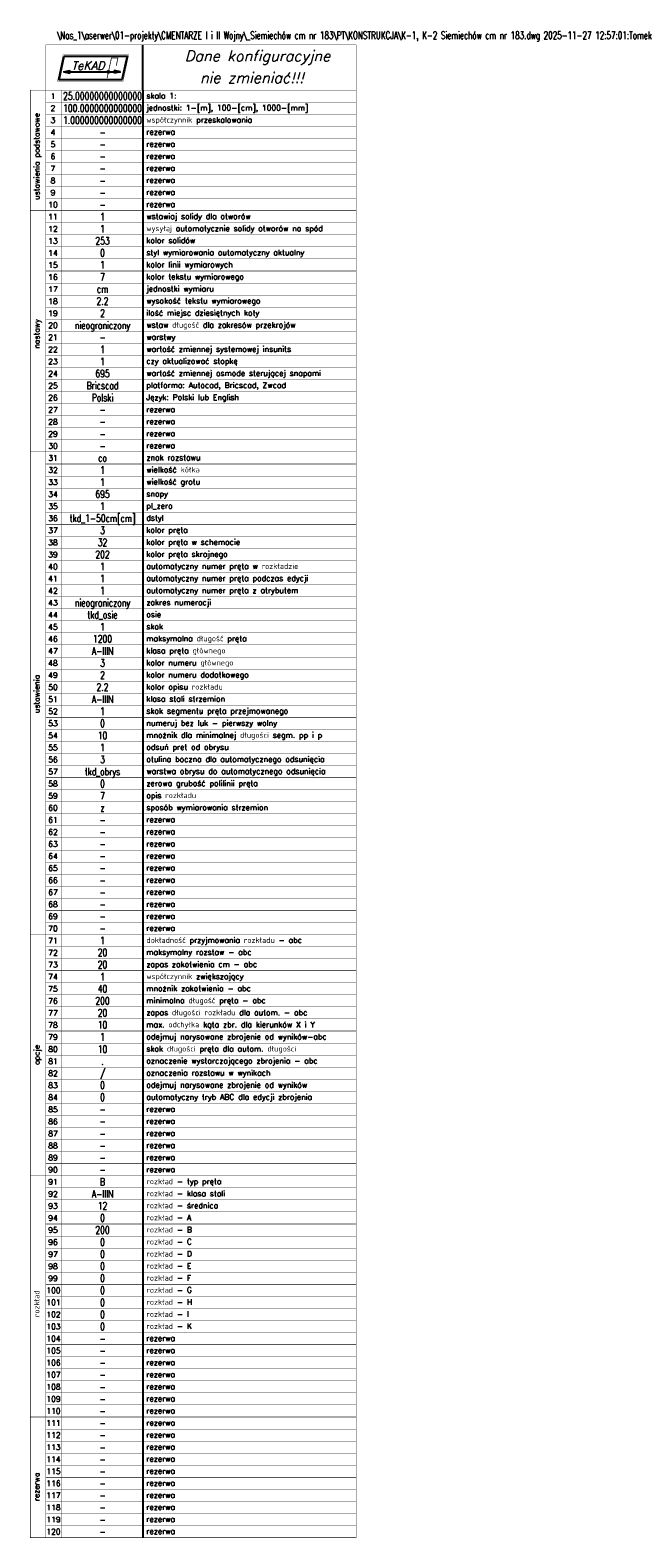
# Model space of a CAD drawing. Header units: millimetres. Extents: x -8 to 14965326, y -810 to 11054951.
# Tile 2 of 72: x 7507561 to 7507881, y 5552681 to 5553492. Entities that reach past the tile are written whole.
import ezdxf
from ezdxf.enums import TextEntityAlignment as Align

# ---------------------------------------------------------------- set-up
doc = ezdxf.new("R2010")
doc.units = ezdxf.units.MM
doc.header["$LTSCALE"] = 0.5
doc.header["$MEASUREMENT"] = 0
doc.layers.add('tkd_pomoce', color=7, linetype='CONTINUOUS')
doc.layers.add('tkd_tekad_konfig', color=111, linetype='CONTINUOUS')
doc.styles.get("Standard").update_dxf_attribs({"font": 'simplex.shx', "width": 0.75})
doc.styles.add('TKD_1TXT', font='simplex.shx', dxfattribs={"width": 0.75, "height": 0.25})

# ---------------------------------------------------------------- blocks, each defined once
blk = doc.blocks.new('tekad_blok_ustawienia')
at = {"layer": 'tkd_tekad_konfig', "linetype": 'Continuous'}
h = blk.add_hatch(color=256, dxfattribs=at)
h.dxf.hatch_style = 1
h.paths.add_polyline_path([(1.301, -1.452), (1.301, -1.376), (0.946, -1.452)])
h.paths.add_polyline_path([(0.946, -1.452), (1.301, -1.527), (1.301, -1.452)])
h = blk.add_hatch(color=256, dxfattribs=at)
h.dxf.hatch_style = 1
h.paths.add_polyline_path([(3.667, -1.376), (3.667, -1.452), (4.022, -1.452)])
h.paths.add_polyline_path([(4.022, -1.452), (3.667, -1.452), (3.667, -1.527)])
at = {"layer": 'tkd_tekad_konfig', "color": 4, "linetype": 'Continuous'}
blk.add_line((5.217, -2.43), (5.217, 0), dxfattribs=at)
at = {"layer": 'tkd_tekad_konfig', "linetype": 'Continuous'}
for p, q in [((0.946, -1.452), (1.301, -1.376)), ((0.946, -1.452), (4.022, -1.452)), ((0.946, -1.452), (1.301, -1.527)), ((1.301, -1.376), (1.301, -1.527)), ((4.022, -1.452), (3.667, -1.376)), ((3.667, -1.376), (3.667, -1.527)), ((4.022, -1.452), (3.667, -1.527)), ((5.217, -47.833), (5.217, -48.481)), ((5.217, -48.481), (5.217, -49.13)), ((5.217, -49.13), (5.217, -49.779)), ((5.217, -49.779), (5.217, -50.427)), ((5.217, -50.427), (5.217, -51.076)), ((5.217, -51.076), (5.217, -51.724)), ((5.217, -51.724), (5.217, -52.373)), ((5.217, -52.373), (5.217, -53.022)), ((5.217, -53.022), (5.217, -53.67)), ((5.217, -53.67), (5.217, -54.319)), ((5.217, -54.319), (5.217, -54.967)), ((5.217, -54.967), (5.217, -55.616)), ((5.217, -55.616), (5.217, -56.265)), ((5.217, -56.265), (5.217, -56.913)), ((5.217, -56.913), (5.217, -57.562)), ((5.217, -57.562), (5.217, -58.211)), ((5.217, -58.211), (5.217, -58.859)), ((5.217, -58.859), (5.217, -59.508)), ((5.217, -59.508), (5.217, -60.156))]:
    blk.add_line(p, q, dxfattribs=at)
at = {"layer": 'tkd_tekad_konfig', "color": 1, "linetype": 'Continuous'}
for p, q in [((5.217, -2.43), (5.217, -3.078)), ((5.217, -3.078), (5.217, -3.727)), ((5.217, -3.727), (5.217, -4.375)), ((5.217, -4.375), (5.217, -5.024)), ((5.217, -5.024), (5.217, -5.673)), ((5.217, -5.673), (5.217, -6.321)), ((5.217, -6.321), (5.217, -6.97)), ((5.217, -6.97), (5.217, -7.619)), ((5.217, -7.619), (5.217, -8.267)), ((5.217, -8.267), (5.217, -8.916))]:
    blk.add_line(p, q, dxfattribs=at)
at = {"layer": 'tkd_tekad_konfig', "color": 3, "linetype": 'Continuous'}
for p, q in [((5.217, -8.916), (5.217, -9.564)), ((5.217, -9.564), (5.217, -10.213)), ((5.217, -10.213), (5.217, -10.862)), ((5.217, -10.862), (5.217, -11.51)), ((5.217, -11.51), (5.217, -12.159)), ((5.217, -12.159), (5.217, -12.807)), ((5.217, -12.807), (5.217, -13.456)), ((5.217, -13.456), (5.217, -14.105)), ((5.217, -14.105), (5.217, -14.753)), ((5.217, -14.753), (5.217, -15.402)), ((5.217, -15.402), (5.217, -16.051)), ((5.217, -16.051), (5.217, -16.699)), ((5.217, -16.699), (5.217, -17.348)), ((5.217, -17.348), (5.217, -17.996)), ((5.217, -17.996), (5.217, -18.645)), ((5.217, -18.645), (5.217, -19.294)), ((5.217, -19.294), (5.217, -19.942)), ((5.217, -19.942), (5.217, -20.591)), ((5.217, -20.591), (5.217, -21.239)), ((5.217, -21.239), (5.217, -21.888))]:
    blk.add_line(p, q, dxfattribs=at)
at = {"layer": 'tkd_tekad_konfig', "color": 5, "linetype": 'Continuous'}
for p, q in [((5.217, -21.888), (5.217, -22.537)), ((5.217, -22.537), (5.217, -23.185)), ((5.217, -23.185), (5.217, -23.834)), ((5.217, -23.834), (5.217, -24.483)), ((5.217, -24.483), (5.217, -25.131)), ((5.217, -25.131), (5.217, -25.78)), ((5.217, -25.78), (5.217, -26.428)), ((5.217, -26.428), (5.217, -27.077)), ((5.217, -27.077), (5.217, -27.726)), ((5.217, -27.726), (5.217, -28.374)), ((5.217, -28.374), (5.217, -29.023)), ((5.217, -29.023), (5.217, -29.671)), ((5.217, -29.671), (5.217, -30.32)), ((5.217, -30.32), (5.217, -30.969)), ((5.217, -30.969), (5.217, -31.617)), ((5.217, -31.617), (5.217, -32.266)), ((5.217, -32.266), (5.217, -32.915)), ((5.217, -32.915), (5.217, -33.563)), ((5.217, -33.563), (5.217, -34.212)), ((5.217, -34.212), (5.217, -34.86)), ((5.217, -34.86), (5.217, -35.509)), ((5.217, -35.509), (5.217, -36.158)), ((5.217, -36.158), (5.217, -36.806)), ((5.217, -36.806), (5.217, -37.455)), ((5.217, -37.455), (5.217, -38.103)), ((5.217, -38.103), (5.217, -38.752)), ((5.217, -38.752), (5.217, -39.401)), ((5.217, -39.401), (5.217, -40.049)), ((5.217, -40.049), (5.217, -40.698)), ((5.217, -40.698), (5.217, -41.347)), ((5.217, -41.347), (5.217, -41.995)), ((5.217, -41.995), (5.217, -42.644)), ((5.217, -42.644), (5.217, -43.292)), ((5.217, -43.292), (5.217, -43.941)), ((5.217, -43.941), (5.217, -44.59)), ((5.217, -44.59), (5.217, -45.238)), ((5.217, -45.238), (5.217, -45.887)), ((5.217, -45.887), (5.217, -46.535)), ((5.217, -46.535), (5.217, -47.184)), ((5.217, -47.184), (5.217, -47.833))]:
    blk.add_line(p, q, dxfattribs=at)
at = {"layer": 'tkd_tekad_konfig', "color": 2, "linetype": 'Continuous'}
for p, q in [((5.217, -60.156), (5.217, -60.805)), ((5.217, -60.805), (5.217, -61.454)), ((5.217, -61.454), (5.217, -62.102)), ((5.217, -62.102), (5.217, -62.751)), ((5.217, -62.751), (5.217, -63.399)), ((5.217, -63.399), (5.217, -64.048)), ((5.217, -64.048), (5.217, -64.697)), ((5.217, -64.697), (5.217, -65.345)), ((5.217, -65.345), (5.217, -65.994)), ((5.217, -65.994), (5.217, -66.643)), ((5.217, -66.643), (5.217, -73.129))]:
    blk.add_line(p, q, dxfattribs=at)
at = {"layer": 'tkd_tekad_konfig', "color": 6, "linetype": 'Continuous'}
blk.add_line((5.217, -73.129), (5.217, -80.263), dxfattribs=at)
at = {"layer": 'tkd_tekad_konfig', "color": 4, "linetype": 'Continuous', "const_width": 0.02}
blk.add_lwpolyline([(0, -2.43), (16.682, -2.43), (16.682, 0), (0, 0)], close=True, dxfattribs=at)
at = {"layer": 'tkd_tekad_konfig', "linetype": 'Continuous', "const_width": 0.02}
for points in [[(0.933, -0.538), (4.457, -0.538), (4.152, -1.957), (0.627, -1.957)], [(0, -47.833), (-0.83, -47.833), (-0.83, -60.805), (0, -60.805)], [(0.83, -48.481), (0, -48.481), (0, -47.833), (0.83, -47.833)], [(0.83, -47.833), (16.682, -47.833), (16.682, -48.481), (0.83, -48.481)], [(0.83, -49.13), (0, -49.13), (0, -48.481), (0.83, -48.481)], [(0.83, -48.481), (16.682, -48.481), (16.682, -49.13), (0.83, -49.13)], [(0.83, -49.779), (0, -49.779), (0, -49.13), (0.83, -49.13)], [(0.83, -49.13), (16.682, -49.13), (16.682, -49.779), (0.83, -49.779)], [(0.83, -50.427), (0, -50.427), (0, -49.779), (0.83, -49.779)], [(0.83, -49.779), (16.682, -49.779), (16.682, -50.427), (0.83, -50.427)], [(0.83, -51.076), (0, -51.076), (0, -50.427), (0.83, -50.427)], [(0.83, -51.724), (0, -51.724), (0, -51.076), (0.83, -51.076)], [(0.83, -50.427), (16.682, -50.427), (16.682, -51.076), (0.83, -51.076)], [(0.83, -51.076), (16.682, -51.076), (16.682, -51.724), (0.83, -51.724)], [(0.83, -52.373), (0, -52.373), (0, -51.724), (0.83, -51.724)], [(0.83, -51.724), (16.682, -51.724), (16.682, -52.373), (0.83, -52.373)], [(0.83, -53.022), (0, -53.022), (0, -52.373), (0.83, -52.373)], [(0.83, -52.373), (16.682, -52.373), (16.682, -53.022), (0.83, -53.022)], [(0.83, -53.67), (0, -53.67), (0, -53.022), (0.83, -53.022)], [(0.83, -53.022), (16.682, -53.022), (16.682, -53.67), (0.83, -53.67)], [(0.83, -54.319), (0, -54.319), (0, -53.67), (0.83, -53.67)], [(0.83, -54.967), (0, -54.967), (0, -54.319), (0.83, -54.319)], [(0.83, -53.67), (16.682, -53.67), (16.682, -54.319), (0.83, -54.319)], [(0.83, -54.319), (16.682, -54.319), (16.682, -54.967), (0.83, -54.967)], [(0.83, -55.616), (0, -55.616), (0, -54.967), (0.83, -54.967)], [(0.83, -54.967), (16.682, -54.967), (16.682, -55.616), (0.83, -55.616)], [(0.83, -56.265), (0, -56.265), (0, -55.616), (0.83, -55.616)], [(0.83, -55.616), (16.682, -55.616), (16.682, -56.265), (0.83, -56.265)], [(0.83, -56.913), (0, -56.913), (0, -56.265), (0.83, -56.265)], [(0.83, -56.265), (16.682, -56.265), (16.682, -56.913), (0.83, -56.913)], [(0.83, -57.562), (0, -57.562), (0, -56.913), (0.83, -56.913)], [(0.83, -58.211), (0, -58.211), (0, -57.562), (0.83, -57.562)], [(0.83, -56.913), (16.682, -56.913), (16.682, -57.562), (0.83, -57.562)], [(0.83, -57.562), (16.682, -57.562), (16.682, -58.211), (0.83, -58.211)], [(0.83, -58.859), (0, -58.859), (0, -58.211), (0.83, -58.211)], [(0.83, -58.211), (16.682, -58.211), (16.682, -58.859), (0.83, -58.859)], [(0.83, -59.508), (0, -59.508), (0, -58.859), (0.83, -58.859)], [(0.83, -58.859), (16.682, -58.859), (16.682, -59.508), (0.83, -59.508)], [(0.83, -60.156), (0, -60.156), (0, -59.508), (0.83, -59.508)], [(0.83, -59.508), (16.682, -59.508), (16.682, -60.156), (0.83, -60.156)], [(0.83, -60.805), (0, -60.805), (0, -60.156), (0.83, -60.156)], [(0.83, -60.156), (16.682, -60.156), (16.682, -60.805), (0.83, -60.805)]]:
    blk.add_lwpolyline(points, close=True, dxfattribs=at)
at = {"layer": 'tkd_tekad_konfig', "linetype": 'Continuous'}
blk.add_lwpolyline([(0.992, -0.611), (4.367, -0.611), (4.093, -1.883), (0.718, -1.883)], close=True, dxfattribs=at)
at = {"layer": 'tkd_tekad_konfig', "color": 3, "linetype": 'Continuous', "const_width": 0.04, "flags": 128}
blk.add_lwpolyline([(3.786, -1.126), (3.875, -0.71), (3.527, -0.71), (3.294, -1.791)], dxfattribs=at)
at = {"layer": 'tkd_tekad_konfig', "color": 4, "linetype": 'Continuous', "const_width": 0.04, "flags": 128}
blk.add_lwpolyline([(3.285, -1.452, 1), (3.45, -1.452, 1)], format="xyb", close=True, dxfattribs=at)
at = {"layer": 'tkd_tekad_konfig', "color": 1, "linetype": 'Continuous', "const_width": 0.02}
for points in [[(0, -2.43), (-0.83, -2.43), (-0.83, -8.916), (0, -8.916)], [(0.83, -3.078), (0, -3.078), (0, -2.43), (0.83, -2.43)], [(0.83, -2.43), (16.682, -2.43), (16.682, -3.078), (0.83, -3.078)], [(0.83, -3.727), (0, -3.727), (0, -3.078), (0.83, -3.078)], [(0.83, -3.078), (16.682, -3.078), (16.682, -3.727), (0.83, -3.727)], [(0.83, -4.375), (0, -4.375), (0, -3.727), (0.83, -3.727)], [(0.83, -3.727), (16.682, -3.727), (16.682, -4.375), (0.83, -4.375)], [(0.83, -5.024), (0, -5.024), (0, -4.375), (0.83, -4.375)], [(0.83, -4.375), (16.682, -4.375), (16.682, -5.024), (0.83, -5.024)], [(0.83, -5.673), (0, -5.673), (0, -5.024), (0.83, -5.024)], [(0.83, -6.321), (0, -6.321), (0, -5.673), (0.83, -5.673)], [(0.83, -5.024), (16.682, -5.024), (16.682, -5.673), (0.83, -5.673)], [(0.83, -5.673), (16.682, -5.673), (16.682, -6.321), (0.83, -6.321)], [(0.83, -6.97), (0, -6.97), (0, -6.321), (0.83, -6.321)], [(0.83, -6.321), (16.682, -6.321), (16.682, -6.97), (0.83, -6.97)], [(0.83, -7.619), (0, -7.619), (0, -6.97), (0.83, -6.97)], [(0.83, -6.97), (16.682, -6.97), (16.682, -7.619), (0.83, -7.619)], [(0.83, -8.267), (0, -8.267), (0, -7.619), (0.83, -7.619)], [(0.83, -7.619), (16.682, -7.619), (16.682, -8.267), (0.83, -8.267)], [(0.83, -8.916), (0, -8.916), (0, -8.267), (0.83, -8.267)], [(0.83, -8.267), (16.682, -8.267), (16.682, -8.916), (0.83, -8.916)]]:
    blk.add_lwpolyline(points, close=True, dxfattribs=at)
at = {"layer": 'tkd_tekad_konfig', "color": 3, "linetype": 'Continuous', "const_width": 0.02}
for points in [[(0, -8.916), (-0.83, -8.916), (-0.83, -21.888), (0, -21.888)], [(0.83, -9.564), (0, -9.564), (0, -8.916), (0.83, -8.916)], [(0.83, -8.916), (16.682, -8.916), (16.682, -9.564), (0.83, -9.564)], [(0.83, -10.213), (0, -10.213), (0, -9.564), (0.83, -9.564)], [(0.83, -9.564), (16.682, -9.564), (16.682, -10.213), (0.83, -10.213)], [(0.83, -10.862), (0, -10.862), (0, -10.213), (0.83, -10.213)], [(0.83, -10.213), (16.682, -10.213), (16.682, -10.862), (0.83, -10.862)], [(0.83, -11.51), (0, -11.51), (0, -10.862), (0.83, -10.862)], [(0.83, -10.862), (16.682, -10.862), (16.682, -11.51), (0.83, -11.51)], [(0.83, -12.159), (0, -12.159), (0, -11.51), (0.83, -11.51)], [(0.83, -12.807), (0, -12.807), (0, -12.159), (0.83, -12.159)], [(0.83, -11.51), (16.682, -11.51), (16.682, -12.159), (0.83, -12.159)], [(0.83, -12.159), (16.682, -12.159), (16.682, -12.807), (0.83, -12.807)], [(0.83, -13.456), (0, -13.456), (0, -12.807), (0.83, -12.807)], [(0.83, -12.807), (16.682, -12.807), (16.682, -13.456), (0.83, -13.456)], [(0.83, -14.105), (0, -14.105), (0, -13.456), (0.83, -13.456)], [(0.83, -13.456), (16.682, -13.456), (16.682, -14.105), (0.83, -14.105)], [(0.83, -14.753), (0, -14.753), (0, -14.105), (0.83, -14.105)], [(0.83, -14.105), (16.682, -14.105), (16.682, -14.753), (0.83, -14.753)], [(0.83, -15.402), (0, -15.402), (0, -14.753), (0.83, -14.753)], [(0.83, -16.051), (0, -16.051), (0, -15.402), (0.83, -15.402)], [(0.83, -14.753), (16.682, -14.753), (16.682, -15.402), (0.83, -15.402)], [(0.83, -15.402), (16.682, -15.402), (16.682, -16.051), (0.83, -16.051)], [(0.83, -16.699), (0, -16.699), (0, -16.051), (0.83, -16.051)], [(0.83, -16.051), (16.682, -16.051), (16.682, -16.699), (0.83, -16.699)], [(0.83, -17.348), (0, -17.348), (0, -16.699), (0.83, -16.699)], [(0.83, -16.699), (16.682, -16.699), (16.682, -17.348), (0.83, -17.348)], [(0.83, -17.996), (0, -17.996), (0, -17.348), (0.83, -17.348)], [(0.83, -17.348), (16.682, -17.348), (16.682, -17.996), (0.83, -17.996)], [(0.83, -18.645), (0, -18.645), (0, -17.996), (0.83, -17.996)], [(0.83, -19.294), (0, -19.294), (0, -18.645), (0.83, -18.645)], [(0.83, -17.996), (16.682, -17.996), (16.682, -18.645), (0.83, -18.645)], [(0.83, -18.645), (16.682, -18.645), (16.682, -19.294), (0.83, -19.294)], [(0.83, -19.942), (0, -19.942), (0, -19.294), (0.83, -19.294)], [(0.83, -19.294), (16.682, -19.294), (16.682, -19.942), (0.83, -19.942)], [(0.83, -20.591), (0, -20.591), (0, -19.942), (0.83, -19.942)], [(0.83, -19.942), (16.682, -19.942), (16.682, -20.591), (0.83, -20.591)], [(0.83, -21.239), (0, -21.239), (0, -20.591), (0.83, -20.591)], [(0.83, -20.591), (16.682, -20.591), (16.682, -21.239), (0.83, -21.239)], [(0.83, -21.888), (0, -21.888), (0, -21.239), (0.83, -21.239)], [(0.83, -21.239), (16.682, -21.239), (16.682, -21.888), (0.83, -21.888)]]:
    blk.add_lwpolyline(points, close=True, dxfattribs=at)
at = {"layer": 'tkd_tekad_konfig', "color": 5, "linetype": 'Continuous', "const_width": 0.02}
for points in [[(0, -21.888), (-0.83, -21.888), (-0.83, -47.833), (0, -47.833)], [(0.83, -22.537), (0, -22.537), (0, -21.888), (0.83, -21.888)], [(0.83, -21.888), (16.682, -21.888), (16.682, -22.537), (0.83, -22.537)], [(0.83, -23.185), (0, -23.185), (0, -22.537), (0.83, -22.537)], [(0.83, -22.537), (16.682, -22.537), (16.682, -23.185), (0.83, -23.185)], [(0.83, -23.834), (0, -23.834), (0, -23.185), (0.83, -23.185)], [(0.83, -23.185), (16.682, -23.185), (16.682, -23.834), (0.83, -23.834)], [(0.83, -24.483), (0, -24.483), (0, -23.834), (0.83, -23.834)], [(0.83, -23.834), (16.682, -23.834), (16.682, -24.483), (0.83, -24.483)], [(0.83, -25.131), (0, -25.131), (0, -24.483), (0.83, -24.483)], [(0.83, -25.78), (0, -25.78), (0, -25.131), (0.83, -25.131)], [(0.83, -24.483), (16.682, -24.483), (16.682, -25.131), (0.83, -25.131)], [(0.83, -25.131), (16.682, -25.131), (16.682, -25.78), (0.83, -25.78)], [(0.83, -26.428), (0, -26.428), (0, -25.78), (0.83, -25.78)], [(0.83, -25.78), (16.682, -25.78), (16.682, -26.428), (0.83, -26.428)], [(0.83, -27.077), (0, -27.077), (0, -26.428), (0.83, -26.428)], [(0.83, -26.428), (16.682, -26.428), (16.682, -27.077), (0.83, -27.077)], [(0.83, -27.726), (0, -27.726), (0, -27.077), (0.83, -27.077)], [(0.83, -27.077), (16.682, -27.077), (16.682, -27.726), (0.83, -27.726)], [(0.83, -28.374), (0, -28.374), (0, -27.726), (0.83, -27.726)], [(0.83, -29.023), (0, -29.023), (0, -28.374), (0.83, -28.374)], [(0.83, -27.726), (16.682, -27.726), (16.682, -28.374), (0.83, -28.374)], [(0.83, -28.374), (16.682, -28.374), (16.682, -29.023), (0.83, -29.023)], [(0.83, -29.671), (0, -29.671), (0, -29.023), (0.83, -29.023)], [(0.83, -29.023), (16.682, -29.023), (16.682, -29.671), (0.83, -29.671)], [(0.83, -30.32), (0, -30.32), (0, -29.671), (0.83, -29.671)], [(0.83, -29.671), (16.682, -29.671), (16.682, -30.32), (0.83, -30.32)], [(0.83, -30.969), (0, -30.969), (0, -30.32), (0.83, -30.32)], [(0.83, -30.32), (16.682, -30.32), (16.682, -30.969), (0.83, -30.969)], [(0.83, -31.617), (0, -31.617), (0, -30.969), (0.83, -30.969)], [(0.83, -32.266), (0, -32.266), (0, -31.617), (0.83, -31.617)], [(0.83, -30.969), (16.682, -30.969), (16.682, -31.617), (0.83, -31.617)], [(0.83, -31.617), (16.682, -31.617), (16.682, -32.266), (0.83, -32.266)], [(0.83, -32.915), (0, -32.915), (0, -32.266), (0.83, -32.266)], [(0.83, -32.266), (16.682, -32.266), (16.682, -32.915), (0.83, -32.915)], [(0.83, -33.563), (0, -33.563), (0, -32.915), (0.83, -32.915)], [(0.83, -32.915), (16.682, -32.915), (16.682, -33.563), (0.83, -33.563)], [(0.83, -34.212), (0, -34.212), (0, -33.563), (0.83, -33.563)], [(0.83, -33.563), (16.682, -33.563), (16.682, -34.212), (0.83, -34.212)], [(0.83, -34.86), (0, -34.86), (0, -34.212), (0.83, -34.212)], [(0.83, -35.509), (0, -35.509), (0, -34.86), (0.83, -34.86)], [(0.83, -34.212), (16.682, -34.212), (16.682, -34.86), (0.83, -34.86)], [(0.83, -34.86), (16.682, -34.86), (16.682, -35.509), (0.83, -35.509)], [(0.83, -36.158), (0, -36.158), (0, -35.509), (0.83, -35.509)], [(0.83, -35.509), (16.682, -35.509), (16.682, -36.158), (0.83, -36.158)], [(0.83, -36.806), (0, -36.806), (0, -36.158), (0.83, -36.158)], [(0.83, -36.158), (16.682, -36.158), (16.682, -36.806), (0.83, -36.806)], [(0.83, -37.455), (0, -37.455), (0, -36.806), (0.83, -36.806)], [(0.83, -36.806), (16.682, -36.806), (16.682, -37.455), (0.83, -37.455)], [(0.83, -38.103), (0, -38.103), (0, -37.455), (0.83, -37.455)], [(0.83, -38.752), (0, -38.752), (0, -38.103), (0.83, -38.103)], [(0.83, -37.455), (16.682, -37.455), (16.682, -38.103), (0.83, -38.103)], [(0.83, -38.103), (16.682, -38.103), (16.682, -38.752), (0.83, -38.752)], [(0.83, -39.401), (0, -39.401), (0, -38.752), (0.83, -38.752)], [(0.83, -38.752), (16.682, -38.752), (16.682, -39.401), (0.83, -39.401)], [(0.83, -40.049), (0, -40.049), (0, -39.401), (0.83, -39.401)], [(0.83, -39.401), (16.682, -39.401), (16.682, -40.049), (0.83, -40.049)], [(0.83, -40.698), (0, -40.698), (0, -40.049), (0.83, -40.049)], [(0.83, -40.049), (16.682, -40.049), (16.682, -40.698), (0.83, -40.698)], [(0.83, -41.347), (0, -41.347), (0, -40.698), (0.83, -40.698)], [(0.83, -41.995), (0, -41.995), (0, -41.347), (0.83, -41.347)], [(0.83, -40.698), (16.682, -40.698), (16.682, -41.347), (0.83, -41.347)], [(0.83, -41.347), (16.682, -41.347), (16.682, -41.995), (0.83, -41.995)], [(0.83, -42.644), (0, -42.644), (0, -41.995), (0.83, -41.995)], [(0.83, -41.995), (16.682, -41.995), (16.682, -42.644), (0.83, -42.644)], [(0.83, -43.292), (0, -43.292), (0, -42.644), (0.83, -42.644)], [(0.83, -42.644), (16.682, -42.644), (16.682, -43.292), (0.83, -43.292)], [(0.83, -43.941), (0, -43.941), (0, -43.292), (0.83, -43.292)], [(0.83, -43.292), (16.682, -43.292), (16.682, -43.941), (0.83, -43.941)], [(0.83, -44.59), (0, -44.59), (0, -43.941), (0.83, -43.941)], [(0.83, -45.238), (0, -45.238), (0, -44.59), (0.83, -44.59)], [(0.83, -43.941), (16.682, -43.941), (16.682, -44.59), (0.83, -44.59)], [(0.83, -44.59), (16.682, -44.59), (16.682, -45.238), (0.83, -45.238)], [(0.83, -45.887), (0, -45.887), (0, -45.238), (0.83, -45.238)], [(0.83, -45.238), (16.682, -45.238), (16.682, -45.887), (0.83, -45.887)], [(0.83, -46.535), (0, -46.535), (0, -45.887), (0.83, -45.887)], [(0.83, -45.887), (16.682, -45.887), (16.682, -46.535), (0.83, -46.535)], [(0.83, -47.184), (0, -47.184), (0, -46.535), (0.83, -46.535)], [(0.83, -46.535), (16.682, -46.535), (16.682, -47.184), (0.83, -47.184)], [(0.83, -47.833), (0, -47.833), (0, -47.184), (0.83, -47.184)], [(0.83, -47.184), (16.682, -47.184), (16.682, -47.833), (0.83, -47.833)]]:
    blk.add_lwpolyline(points, close=True, dxfattribs=at)
at = {"layer": 'tkd_tekad_konfig', "color": 2, "linetype": 'Continuous', "const_width": 0.02}
for points in [[(0, -60.805), (-0.83, -60.805), (-0.83, -73.777), (0, -73.777)], [(0.83, -61.454), (0, -61.454), (0, -60.805), (0.83, -60.805)], [(0.83, -60.805), (16.682, -60.805), (16.682, -61.454), (0.83, -61.454)], [(0.83, -62.102), (0, -62.102), (0, -61.454), (0.83, -61.454)], [(0.83, -61.454), (16.682, -61.454), (16.682, -62.102), (0.83, -62.102)], [(0.83, -62.751), (0, -62.751), (0, -62.102), (0.83, -62.102)], [(0.83, -62.102), (16.682, -62.102), (16.682, -62.751), (0.83, -62.751)], [(0.83, -63.399), (0, -63.399), (0, -62.751), (0.83, -62.751)], [(0.83, -62.751), (16.682, -62.751), (16.682, -63.399), (0.83, -63.399)], [(0.83, -64.048), (0, -64.048), (0, -63.399), (0.83, -63.399)], [(0.83, -64.697), (0, -64.697), (0, -64.048), (0.83, -64.048)], [(0.83, -63.399), (16.682, -63.399), (16.682, -64.048), (0.83, -64.048)], [(0.83, -64.048), (16.682, -64.048), (16.682, -64.697), (0.83, -64.697)], [(0.83, -65.345), (0, -65.345), (0, -64.697), (0.83, -64.697)], [(0.83, -64.697), (16.682, -64.697), (16.682, -65.345), (0.83, -65.345)], [(0.83, -65.994), (0, -65.994), (0, -65.345), (0.83, -65.345)], [(0.83, -65.345), (16.682, -65.345), (16.682, -65.994), (0.83, -65.994)], [(0.83, -66.643), (0, -66.643), (0, -65.994), (0.83, -65.994)], [(0.83, -65.994), (16.682, -65.994), (16.682, -66.643), (0.83, -66.643)], [(0.83, -67.291), (0, -67.291), (0, -66.643), (0.83, -66.643)], [(0.83, -67.94), (0, -67.94), (0, -67.291), (0.83, -67.291)], [(0.83, -66.643), (16.682, -66.643), (16.682, -67.291), (0.83, -67.291)], [(0.83, -67.291), (16.682, -67.291), (16.682, -67.94), (0.83, -67.94)], [(0.83, -68.588), (0, -68.588), (0, -67.94), (0.83, -67.94)], [(0.83, -67.94), (16.682, -67.94), (16.682, -68.588), (0.83, -68.588)], [(0.83, -69.237), (0, -69.237), (0, -68.588), (0.83, -68.588)], [(0.83, -68.588), (16.682, -68.588), (16.682, -69.237), (0.83, -69.237)], [(0.83, -69.886), (0, -69.886), (0, -69.237), (0.83, -69.237)], [(0.83, -69.237), (16.682, -69.237), (16.682, -69.886), (0.83, -69.886)], [(0.83, -70.534), (0, -70.534), (0, -69.886), (0.83, -69.886)], [(0.83, -71.183), (0, -71.183), (0, -70.534), (0.83, -70.534)], [(0.83, -69.886), (16.682, -69.886), (16.682, -70.534), (0.83, -70.534)], [(0.83, -70.534), (16.682, -70.534), (16.682, -71.183), (0.83, -71.183)], [(0.83, -71.831), (0, -71.831), (0, -71.183), (0.83, -71.183)], [(0.83, -71.183), (16.682, -71.183), (16.682, -71.831), (0.83, -71.831)], [(0.83, -72.48), (0, -72.48), (0, -71.831), (0.83, -71.831)], [(0.83, -71.831), (16.682, -71.831), (16.682, -72.48), (0.83, -72.48)], [(0.83, -73.129), (0, -73.129), (0, -72.48), (0.83, -72.48)], [(0.83, -72.48), (16.682, -72.48), (16.682, -73.129), (0.83, -73.129)], [(0.83, -73.777), (0, -73.777), (0, -73.129), (0.83, -73.129)], [(0.83, -73.129), (16.682, -73.129), (16.682, -73.777), (0.83, -73.777)]]:
    blk.add_lwpolyline(points, close=True, dxfattribs=at)
at = {"layer": 'tkd_tekad_konfig', "color": 6, "linetype": 'Continuous', "const_width": 0.02}
for points in [[(-0.83, -80.263), (0, -80.263), (0, -73.777), (-0.83, -73.777)], [(0.83, -74.426), (0, -74.426), (0, -73.777), (0.83, -73.777)], [(0.83, -73.777), (16.682, -73.777), (16.682, -74.426), (0.83, -74.426)], [(0.83, -75.075), (0, -75.075), (0, -74.426), (0.83, -74.426)], [(0.83, -74.426), (16.682, -74.426), (16.682, -75.075), (0.83, -75.075)], [(0.83, -75.723), (0, -75.723), (0, -75.075), (0.83, -75.075)], [(0.83, -75.075), (16.682, -75.075), (16.682, -75.723), (0.83, -75.723)], [(0.83, -76.372), (0, -76.372), (0, -75.723), (0.83, -75.723)], [(0.83, -75.723), (16.682, -75.723), (16.682, -76.372), (0.83, -76.372)], [(0.83, -77.02), (0, -77.02), (0, -76.372), (0.83, -76.372)], [(0.83, -76.372), (16.682, -76.372), (16.682, -77.02), (0.83, -77.02)], [(0.83, -77.669), (0, -77.669), (0, -77.02), (0.83, -77.02)], [(0.83, -78.318), (0, -78.318), (0, -77.669), (0.83, -77.669)], [(0.83, -77.02), (16.682, -77.02), (16.682, -77.669), (0.83, -77.669)], [(0.83, -77.669), (16.682, -77.669), (16.682, -78.318), (0.83, -78.318)], [(0.83, -78.966), (0, -78.966), (0, -78.318), (0.83, -78.318)], [(0.83, -78.318), (16.682, -78.318), (16.682, -78.966), (0.83, -78.966)], [(0.83, -79.615), (0, -79.615), (0, -78.966), (0.83, -78.966)], [(0.83, -78.966), (16.682, -78.966), (16.682, -79.615), (0.83, -79.615)], [(0.83, -80.263), (0, -80.263), (0, -79.615), (0.83, -79.615)], [(0.83, -79.615), (16.682, -79.615), (16.682, -80.263), (0.83, -80.263)]]:
    blk.add_lwpolyline(points, close=True, dxfattribs=at)
at = {"layer": 'tkd_tekad_konfig', "color": 3, "linetype": 'Continuous', "oblique": 15}
for s, p in [('Dane konfiguracyjne', (11.379, -0.882)), ('nie zmieniać!!!', (11.076, -2.052))]:
    blk.add_text(s, height=0.572, dxfattribs=at).set_placement(p, align=Align.CENTER)
at = {"layer": 'tkd_tekad_konfig', "linetype": 'Continuous', "oblique": 15}
blk.add_text('TeKAD', height=0.44, dxfattribs=at).set_placement((2.268, -1.338), align=Align.CENTER)
at = {"layer": 'tkd_tekad_konfig', "linetype": 'Continuous'}
for s, p in [('1', (0.386, -2.758)), ('3', (0.386, -4.055)), ('2', (0.386, -3.406)), ('4', (0.386, -4.703)), ('5', (0.386, -5.352)), ('6', (0.386, -6.001)), ('8', (0.386, -7.298)), ('7', (0.386, -6.649)), ('9', (0.386, -7.947)), ('10', (0.386, -8.595)), ('11', (0.386, -9.244)), ('12', (0.386, -9.892)), ('13', (0.386, -10.541)), ('14', (0.386, -11.19)), ('15', (0.386, -11.838)), ('16', (0.386, -12.487)), ('17', (0.386, -13.135)), ('18', (0.386, -13.784)), ('19', (0.386, -14.433)), ('20', (0.386, -15.081)), ('21', (0.386, -15.73)), ('22', (0.386, -16.379)), ('23', (0.386, -17.027)), ('24', (0.386, -17.676)), ('25', (0.386, -18.324)), ('26', (0.386, -18.973)), ('27', (0.386, -19.622)), ('28', (0.386, -20.27)), ('29', (0.386, -20.919)), ('30', (0.386, -21.567)), ('31', (0.386, -22.216)), ('32', (0.386, -22.865)), ('33', (0.386, -23.513)), ('34', (0.386, -24.162)), ('35', (0.386, -24.811)), ('36', (0.386, -25.459)), ('37', (0.386, -26.108)), ('38', (0.386, -26.756)), ('39', (0.386, -27.405)), ('40', (0.386, -28.054)), ('41', (0.386, -28.702)), ('42', (0.386, -29.351)), ('43', (0.386, -29.999)), ('44', (0.386, -30.648)), ('45', (0.386, -31.297)), ('46', (0.386, -31.945)), ('47', (0.386, -32.594)), ('48', (0.386, -33.242)), ('49', (0.386, -33.891)), ('50', (0.386, -34.54)), ('51', (0.386, -35.188)), ('52', (0.386, -35.837)), ('53', (0.386, -36.486)), ('54', (0.386, -37.134)), ('55', (0.386, -37.783)), ('56', (0.386, -38.431)), ('57', (0.386, -39.08)), ('58', (0.386, -39.729)), ('59', (0.386, -40.377)), ('60', (0.386, -41.026)), ('61', (0.386, -41.674)), ('62', (0.386, -42.323)), ('63', (0.386, -42.972)), ('64', (0.386, -43.62)), ('65', (0.386, -44.269)), ('66', (0.386, -44.918)), ('67', (0.386, -45.566)), ('68', (0.386, -46.215)), ('69', (0.386, -46.863)), ('70', (0.386, -47.512)), ('71', (0.386, -48.161)), ('72', (0.386, -48.809)), ('73', (0.386, -49.458)), ('74', (0.386, -50.106)), ('75', (0.386, -50.755)), ('76', (0.386, -51.404)), ('77', (0.386, -52.052)), ('78', (0.386, -52.701)), ('79', (0.386, -53.35)), ('80', (0.386, -53.998)), ('81', (0.386, -54.647)), ('82', (0.386, -55.295)), ('83', (0.386, -55.944)), ('84', (0.386, -56.593)), ('85', (0.386, -57.241)), ('86', (0.386, -57.89)), ('87', (0.386, -58.538)), ('88', (0.386, -59.187)), ('89', (0.386, -59.836)), ('90', (0.386, -60.484)), ('91', (0.386, -61.133)), ('92', (0.386, -61.782)), ('93', (0.386, -62.43)), ('94', (0.386, -63.079)), ('95', (0.386, -63.727)), ('96', (0.386, -64.376)), ('97', (0.386, -65.025)), ('98', (0.386, -65.673)), ('99', (0.386, -66.322)), ('100', (0.411, -66.965)), ('101', (0.411, -67.614)), ('102', (0.411, -68.263)), ('103', (0.411, -68.911)), ('104', (0.411, -69.56)), ('105', (0.411, -70.208)), ('106', (0.411, -70.857)), ('107', (0.411, -71.506)), ('108', (0.411, -72.154)), ('109', (0.411, -72.803)), ('110', (0.411, -73.452)), ('111', (0.411, -74.1)), ('112', (0.411, -74.749)), ('113', (0.411, -75.397)), ('114', (0.411, -76.046)), ('115', (0.411, -76.695)), ('116', (0.411, -77.343)), ('117', (0.411, -77.992)), ('118', (0.411, -78.64)), ('119', (0.411, -79.289)), ('120', (0.411, -79.938))]:
    blk.add_text(s, height=0.3, dxfattribs=at).set_placement(p, align=Align.MIDDLE_CENTER)
for s, p in [('jednostki: 1-[m], 100-[cm], 1000-[mm]', (5.405, -3.232)), ('skala 1:', (5.405, -2.584)), ('współczynnik przeskalowania', (5.405, -3.881)), ('rezerwa', (5.405, -4.53)), ('rezerwa', (5.405, -5.178)), ('rezerwa', (5.405, -5.827)), ('rezerwa', (5.405, -6.475)), ('rezerwa', (5.405, -7.124)), ('rezerwa', (5.405, -7.773)), ('rezerwa', (5.405, -8.421)), ('wstawiaj solidy dla otworów', (5.405, -9.07)), ('wysyłaj automatycznie solidy otworów na spód', (5.405, -9.719)), ('kolor solidów', (5.405, -10.367)), ('styl wymiarowania automatyczny aktualny', (5.405, -11.016)), ('kolor linii wymiarowych', (5.405, -11.664)), ('jednostki wymiaru', (5.405, -12.962)), ('kolor tekstu wymiarowego', (5.405, -12.313)), ('wysokość tekstu wymiarowego', (5.405, -13.61)), ('ilość miejsc dziesiętnych koty', (5.405, -14.259)), ('wstaw długość dla zakresów przekrojów', (5.405, -14.907)), ('warstwy', (5.405, -15.556)), ('wartość zmiennej systemowej insunits', (5.405, -16.205)), ('czy aktualizować stopkę', (5.405, -16.853)), ('wartość zmiennej osmode sterującej snapami', (5.405, -17.502)), ('platforma: Autocad, Bricscad, Zwcad', (5.405, -18.15)), ('Język: Polski lub English', (5.405, -18.799)), ('rezerwa', (5.405, -19.448)), ('rezerwa', (5.405, -20.096)), ('rezerwa', (5.405, -20.745)), ('rezerwa', (5.405, -21.394)), ('wielkość kółka', (5.405, -22.691)), ('znak rozstawu', (5.405, -22.042)), ('wielkość grotu', (5.405, -23.339)), ('snapy', (5.405, -23.988)), ('pl_zero', (5.405, -24.637)), ('dstyl', (5.405, -25.285)), ('kolor pręta', (5.405, -25.934)), ('kolor pręta w schemacie', (5.405, -26.582)), ('kolor pręta skrajnego', (5.405, -27.231)), ('automatyczny numer pręta w rozkładzie', (5.405, -27.88)), ('automatyczny numer pręta podczas edycji', (5.405, -28.528)), ('automatyczny numer pręta z atrybutem', (5.405, -29.177)), ('zakres numeracji', (5.405, -29.826)), ('osie', (5.405, -30.474)), ('skok', (5.405, -31.123)), ('maksymalna długość pręta', (5.405, -31.771)), ('klasa pręta głównego', (5.405, -32.42)), ('kolor numeru głównego', (5.405, -33.069)), ('kolor numeru dodatkowego', (5.405, -33.717)), ('kolor opisu rozkładu', (5.405, -34.366)), ('skok segmentu pręta przejmowanego', (5.405, -35.663)), ('klasa stali strzemion', (5.405, -35.014)), ('numeruj bez luk - pierwszy wolny', (5.405, -36.312)), ('mnożnik dla minimalnej długości segm. pp i p', (5.405, -36.96)), ('odsuń pret od obrysu', (5.405, -37.609)), ('warstwa obrysu do automatycznego odsunięcia', (5.405, -38.906)), ('otulina boczna dla automatycznego odsunięcia', (5.405, -38.258)), ('zerowa grubość polilinii pręta', (5.405, -39.555)), ('opis rozkładu', (5.405, -40.203)), ('sposób wymiarowania strzemion', (5.405, -40.852)), ('rezerwa', (5.405, -41.501)), ('rezerwa', (5.405, -42.149)), ('rezerwa', (5.405, -42.798)), ('rezerwa', (5.405, -43.446)), ('rezerwa', (5.405, -44.095)), ('rezerwa', (5.405, -44.744)), ('rezerwa', (5.405, -45.392)), ('rezerwa', (5.405, -46.041)), ('rezerwa', (5.405, -46.69)), ('rezerwa', (5.405, -47.338)), ('dokładność przyjmowania rozkładu - abc', (5.405, -47.987)), ('maksymalny rozstaw - abc', (5.405, -48.635)), ('zapas zakotwienia cm - abc', (5.405, -49.284)), ('współczynnik zwiększający', (5.405, -49.933)), ('mnożnik zakotwienia - abc', (5.405, -50.581)), ('zapas długości rozkładu dla autom. - abc', (5.405, -51.878)), ('minimalna długość pręta - abc', (5.405, -51.23)), ('max. odchyłka kąta zbr. dla kierunków X i Y', (5.405, -52.527)), ('odejmuj narysowane zbrojenie od wyników-abc', (5.405, -53.176)), ('skok długości pręta dla autom. długości', (5.405, -53.824)), ('oznaczenie wystarczającego zbrojenia - abc', (5.405, -54.473)), ('oznaczenia rozstawu w wynikach', (5.405, -55.122)), ('odejmuj narysowane zbrojenie od wyników', (5.405, -55.77)), ('automatyczny tryb ABC dla edycji zbrojenia', (5.405, -56.419)), ('rezerwa', (5.405, -57.067)), ('rezerwa', (5.405, -57.716)), ('rezerwa', (5.405, -58.365)), ('rezerwa', (5.405, -59.013)), ('rezerwa', (5.405, -59.662)), ('rezerwa', (5.405, -60.31)), ('rozkład - typ pręta', (5.405, -60.959)), ('rozkład - klasa stali', (5.405, -61.608)), ('rozkład - średnica', (5.405, -62.256)), ('rozkład - A', (5.405, -62.905)), ('rozkład - B', (5.405, -63.554)), ('rozkład - C', (5.405, -64.202)), ('rozkład - D', (5.405, -64.851)), ('rozkład - E', (5.405, -65.499)), ('rozkład - F', (5.405, -66.148)), ('rozkład - G', (5.405, -66.797)), ('rozkład - H', (5.405, -67.445)), ('rozkład - I', (5.405, -68.094)), ('rozkład - K', (5.405, -68.742)), ('rezerwa', (5.405, -69.391)), ('rezerwa', (5.405, -70.04)), ('rezerwa', (5.405, -70.688)), ('rezerwa', (5.405, -71.337)), ('rezerwa', (5.405, -71.986)), ('rezerwa', (5.405, -72.634)), ('rezerwa', (5.405, -73.283)), ('rezerwa', (5.405, -73.931)), ('rezerwa', (5.405, -74.58)), ('rezerwa', (5.405, -75.229)), ('rezerwa', (5.405, -75.877)), ('rezerwa', (5.405, -76.526)), ('rezerwa', (5.405, -77.174)), ('rezerwa', (5.405, -77.823)), ('rezerwa', (5.405, -78.472)), ('rezerwa', (5.405, -79.12)), ('rezerwa', (5.405, -79.769))]:
    blk.add_text(s, height=0.3, dxfattribs=at).set_placement(p, align=Align.TOP_LEFT)
at = {"layer": 'tkd_tekad_konfig', "color": 1, "linetype": 'Continuous'}
blk.add_text('ustawienia podstawowe', height=0.3, rotation=90, dxfattribs=at).set_placement((-0.639, -8.33), align=Align.TOP_LEFT)
at = {"layer": 'tkd_tekad_konfig', "color": 3, "linetype": 'Continuous'}
blk.add_text('nastawy', height=0.3, rotation=90, dxfattribs=at).set_placement((-0.639, -16.331), align=Align.TOP_LEFT)
at = {"layer": 'tkd_tekad_konfig', "color": 5, "linetype": 'Continuous'}
blk.add_text('ustawienia', height=0.3, rotation=90, dxfattribs=at).set_placement((-0.639, -35.932), align=Align.TOP_LEFT)
at = {"layer": 'tkd_tekad_konfig', "linetype": 'Continuous'}
for s, p in [('opcje', (-0.639, -54.842)), ('rozkład', (-0.641, -68.404)), ('rezerwa', (-0.641, -78.298))]:
    blk.add_text(s, height=0.3, rotation=90, dxfattribs=at).set_placement(p, align=Align.TOP_LEFT)
at = {"layer": 'tkd_tekad_konfig', "color": 2, "style": 'TKD_1TXT', "width": 0.75}
blk.add_attdef('121', text='', height=0.4, dxfattribs=at).set_placement((0.607, 0.514), align=Align.MIDDLE_LEFT)
for tag, p in [('2', (3.05, -3.401)), ('1', (3.05, -2.752)), ('3', (3.05, -4.05)), ('4', (3.05, -4.698)), ('5', (3.05, -5.347)), ('7', (3.05, -6.644)), ('6', (3.05, -5.995)), ('8', (3.05, -7.293)), ('9', (3.05, -7.941)), ('10', (3.05, -8.59)), ('11', (3.05, -9.238)), ('12', (3.05, -9.887)), ('13', (3.05, -10.536)), ('14', (3.05, -11.184)), ('15', (3.05, -11.833)), ('16', (3.05, -12.482)), ('17', (3.05, -13.13)), ('18', (3.05, -13.779)), ('19', (3.05, -14.427)), ('20', (3.05, -15.076)), ('21', (3.05, -15.725)), ('22', (3.05, -16.373)), ('23', (3.05, -17.022)), ('24', (3.05, -17.67)), ('25', (3.05, -18.319)), ('26', (3.05, -18.968)), ('27', (3.05, -19.616)), ('28', (3.05, -20.265)), ('29', (3.05, -20.914)), ('30', (3.05, -21.562)), ('31', (3.05, -22.211)), ('32', (3.05, -22.859)), ('33', (3.05, -23.508)), ('34', (3.05, -24.157)), ('35', (3.05, -24.805)), ('36', (3.05, -25.454)), ('37', (3.05, -26.102)), ('38', (3.05, -26.751)), ('39', (3.05, -27.4)), ('40', (3.05, -28.048)), ('41', (3.05, -28.697)), ('42', (3.05, -29.346)), ('43', (3.05, -29.994)), ('44', (3.05, -30.643)), ('45', (3.05, -31.291)), ('46', (3.05, -31.94)), ('47', (3.05, -32.589)), ('48', (3.05, -33.237)), ('49', (3.05, -33.886)), ('50', (3.05, -34.534)), ('51', (3.05, -35.183)), ('52', (3.05, -35.832)), ('53', (3.05, -36.48)), ('54', (3.05, -37.129)), ('55', (3.05, -37.778)), ('56', (3.05, -38.426)), ('57', (3.05, -39.075)), ('58', (3.05, -39.723)), ('59', (3.05, -40.372)), ('60', (3.05, -41.021)), ('61', (3.05, -41.669)), ('62', (3.05, -42.318)), ('63', (3.05, -42.966)), ('64', (3.05, -43.615)), ('65', (3.05, -44.264)), ('66', (3.05, -44.912)), ('67', (3.05, -45.561)), ('68', (3.05, -46.21)), ('69', (3.05, -46.858)), ('70', (3.05, -47.507)), ('71', (3.05, -48.155)), ('72', (3.05, -48.804)), ('73', (3.05, -49.453)), ('74', (3.05, -50.101)), ('75', (3.05, -50.75)), ('76', (3.05, -51.398)), ('77', (3.05, -52.047)), ('78', (3.05, -52.696)), ('79', (3.05, -53.344)), ('80', (3.05, -53.993)), ('81', (3.05, -54.642)), ('82', (3.05, -55.29)), ('83', (3.05, -55.939)), ('84', (3.05, -56.587)), ('85', (3.05, -57.236)), ('86', (3.05, -57.885)), ('87', (3.05, -58.533)), ('88', (3.05, -59.182)), ('89', (3.05, -59.83)), ('90', (3.05, -60.479)), ('91', (3.05, -61.128)), ('92', (3.05, -61.776)), ('93', (3.05, -62.425)), ('94', (3.05, -63.074)), ('95', (3.05, -63.722)), ('96', (3.05, -64.371)), ('97', (3.05, -65.019)), ('98', (3.05, -65.668)), ('99', (3.05, -66.317)), ('100', (3.05, -66.965)), ('101', (3.05, -67.614)), ('102', (3.05, -68.262)), ('103', (3.05, -68.911)), ('104', (3.05, -69.56)), ('105', (3.05, -70.208)), ('106', (3.05, -70.857)), ('107', (3.05, -71.506)), ('108', (3.05, -72.154)), ('109', (3.05, -72.803)), ('110', (3.05, -73.451)), ('111', (3.05, -74.1)), ('112', (3.05, -74.749)), ('113', (3.05, -75.397)), ('114', (3.05, -76.046)), ('115', (3.05, -76.694)), ('116', (3.05, -77.343)), ('117', (3.05, -77.992)), ('118', (3.05, -78.64)), ('119', (3.05, -79.289)), ('120', (3.05, -79.938))]:
    blk.add_attdef(tag, text='', height=0.4, dxfattribs=at).set_placement(p, align=Align.MIDDLE_CENTER)

msp = doc.modelspace()

# ---------------------------------------------------------------- block references
at = {"layer": 'tkd_pomoce', "xscale": 10, "yscale": 10, "zscale": 10}
msp.add_blockref('tekad_blok_ustawienia', (7507569.4031, 5553483.664, -1.42), dxfattribs=at).add_auto_attribs({'1': '25.00000000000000', '2': '100.0000000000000', '3': '1.000000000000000', '4': '-', '5': '-', '6': '-', '7': '-', '8': '-', '9': '-', '10': '-', '11': '1', '12': '1', '13': '253', '14': '0', '15': '1', '16': '7', '17': 'cm', '18': '2.2', '19': '2', '20': 'nieograniczony', '21': '-', '22': '1', '23': '1', '24': '695', '25': 'Bricscad', '26': 'Polski', '27': '-', '28': '-', '29': '-', '30': '-', '31': 'co', '32': '1', '33': '1', '34': '695', '35': '1', '36': 'tkd_1-50cm[cm]', '37': '3', '38': '32', '39': '202', '40': '1', '41': '1', '42': '1', '43': 'nieograniczony', '44': 'tkd_osie', '45': '1', '46': '1200', '47': 'A-IIIN', '48': '3', '49': '2', '50': '2.2', '51': 'A-IIIN', '52': '1', '53': '0', '54': '10', '55': '1', '56': '3', '57': 'tkd_obrys', '58': '0', '59': '7', '60': 'z', '61': '-', '62': '-', '63': '-', '64': '-', '65': '-', '66': '-', '67': '-', '68': '-', '69': '-', '70': '-', '71': '1', '72': '20', '73': '20', '74': '1', '75': '40', '76': '200', '77': '20', '78': '10', '79': '1', '80': '10', '81': '.', '82': '/', '83': '0', '84': '0', '85': '-', '86': '-', '87': '-', '88': '-', '89': '-', '90': '-', '91': 'B', '92': 'A-IIIN', '93': '12', '94': '0', '95': '200', '96': '0', '97': '0', '98': '0', '99': '0', '100': '0', '101': '0', '102': '0', '103': '0', '104': '-', '105': '-', '106': '-', '107': '-', '108': '-', '109': '-', '110': '-', '111': '-', '112': '-', '113': '-', '114': '-', '115': '-', '116': '-', '117': '-', '118': '-', '119': '-', '120': '-', '121': '\\Nas_1\\aserwer\\01-projekty\\CMENTARZE I i II Wojny\\_Siemiechów cm nr 183\\PT\\KONSTRUKCJA\\K-1, K-2 Siemiechów cm nr 183.dwg 2025-11-27 12:57:01:Tomek '})

doc.saveas('drawing.dxf')
